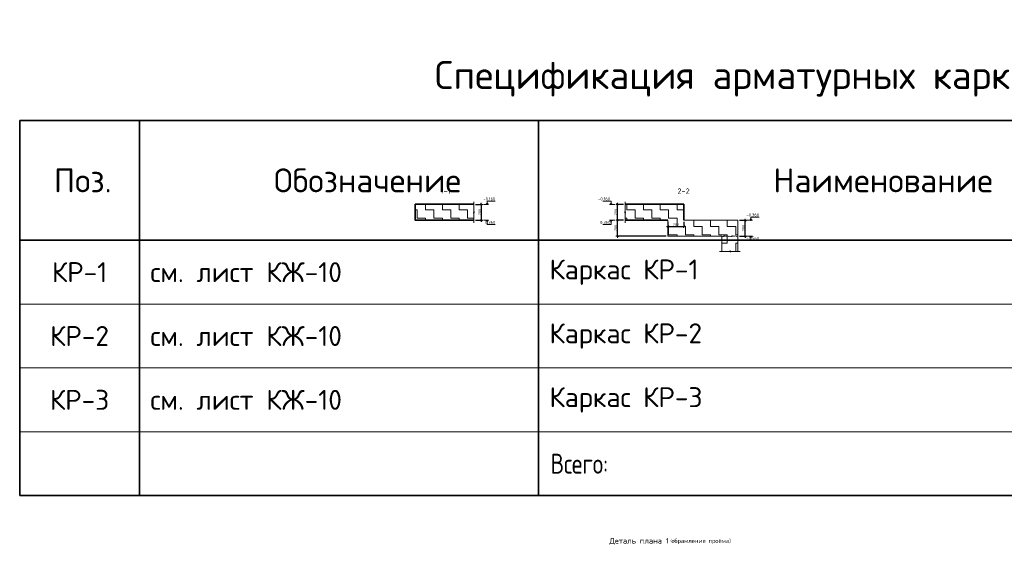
# Model space of a CAD drawing. Header units: metres. Extents: x -38 to 85, y -15 to 19.
# Tile 86 of 93: x 66.31 to 78.65, y 8.76 to 15.4. Entities that reach past the tile are written whole.
import ezdxf

# ---------------------------------------------------------------- set-up
doc = ezdxf.new("R2010")
doc.units = ezdxf.units.M
doc.header["$PDMODE"] = 65
for name, color, linetype, lineweight in [('XR$4$ВК__отв в полу 1-2 эт', 220, 'Continuous', 25), ('XR$4$Размерная линия_ общее', 7, 'Continuous', 13), ('XR$4$Текст_ общее_1', 7, 'Continuous', 13)]:
    doc.layers.add(name, color=color, linetype=linetype, lineweight=lineweight)
doc.styles.add('ISOCPEUR', font='txt')
doc.dimstyles.new('DIMSTYLE_7', dxfattribs={"dimtxt": 0.033, "dimasz": 0.0375, "dimexe": 0, "dimexo": 0, "dimgap": 0.0165, "dimtad": 2, "dimdec": 0, "dimlfac": 1000, "dimrnd": 1, "dimzin": 12, "dimdsep": 46, "dimtxsty": 'ISOCPEUR', "dimblk1": 'ALL_ML_STRICH', "dimblk2": 'ALL_ML_STRICH', "dimsah": 1, "dimcen": 0, "dimclrd": 7, "dimclre": 256, "dimclrt": 7, "dimadec": 0, "dimazin": 0, "dimtfac": 1, "dimtdec": 0, "dimtix": 1, "dimtmove": 2, "dimatfit": 3, "dimfxl": 0, "dimtzin": 0, "dimlwd": 0, "dimlwe": -3, "dimarcsym": 0})
pattern_1 = [(0, (0.21, 0.21), (0.105, 0.105), [0.105, -0.105]), (90, (0.21, 0.21), (-0.105, 0.105), [0.105, -0.105])]

# ---------------------------------------------------------------- blocks, each defined once
blk = doc.blocks.new('ЭЛЕМЕНТ_УЗОРА_1')
at = {"color": 7, "linetype": 'Continuous', "lineweight": 13, "transparency": 33554687}
blk.add_line((72.005, 12.857), (72.005, 12.857), dxfattribs=at)
blk.add_lwpolyline([(72.005, 13.117), (72.005, 12.99), (72.015, 12.987), (71.995, 12.982), (72.005, 12.977), (72.005, 12.857)], dxfattribs=at)
blk = doc.blocks.new('ЭЛЕМЕНТ_УЗОРА_2')
at = {"color": 7, "linetype": 'Continuous', "lineweight": 13, "transparency": 33554687}
blk.add_line((73.899, 12.857), (73.899, 12.857), dxfattribs=at)
blk.add_lwpolyline([(73.899, 13.117), (73.899, 12.99), (73.889, 12.987), (73.909, 12.982), (73.899, 12.977), (73.899, 12.857)], dxfattribs=at)
blk = doc.blocks.new('ЭЛЕМЕНТ_УЗОРА_3')
at = {"color": 7, "linetype": 'Continuous', "lineweight": 13, "transparency": 33554687}
blk.add_line((75.343, 12.497), (75.343, 12.497), dxfattribs=at)
blk.add_lwpolyline([(75.083, 12.497), (75.21, 12.497), (75.214, 12.507), (75.219, 12.487), (75.223, 12.497), (75.343, 12.497)], dxfattribs=at)
blk = doc.blocks.new('ЭЛЕМЕНТ_УЗОРА_4')
at = {"color": 7, "linetype": 'Continuous', "lineweight": 13, "transparency": 33554687}
blk.add_line((75.313, 12.687), (75.313, 12.687), dxfattribs=at)
for points in [[(75.113, 12.687), (75.123, 12.684), (75.127, 12.686), (75.133, 12.69), (75.143, 12.69), (75.149, 12.691), (75.158, 12.688), (75.17, 12.688), (75.179, 12.691), (75.189, 12.689), (75.198, 12.685), (75.213, 12.687)], [(75.213, 12.687), (75.223, 12.684), (75.227, 12.686), (75.233, 12.69), (75.243, 12.69), (75.249, 12.691), (75.258, 12.688), (75.27, 12.688), (75.279, 12.691), (75.289, 12.689), (75.298, 12.685), (75.313, 12.687)]]:
    blk.add_lwpolyline(points, dxfattribs=at)
blk = doc.blocks.new('ALL_ML_STRICH')
at = {"color": 0, "linetype": 'ByBlock', "lineweight": -2}
for p, q in [((-1, 0), (0.5, 0)), ((-0.3, -0.3), (0.3, 0.3)), ((0, -0.5), (0, 0.5))]:
    blk.add_line(p, q, dxfattribs=at)
blk = doc.blocks.new('*D80')
at = {"layer": 'DEFPOINTS', "color": 7, "linetype": 'Continuous', "lineweight": 13, "transparency": 33554687}
for p in [(73.899, 12.887), (73.803, 12.687), (74.435, 12.687)]:
    blk.add_point(p, dxfattribs=at)
at = {"layer": 'XR$4$Размерная линия_ общее', "color": 253, "linetype": 'Continuous', "lineweight": -2, "true_color": 0xa0a0a0, "transparency": 33554687}
for p, q in [((73.879, 12.887), (73.803, 12.887)), ((74.415, 12.687), (73.803, 12.687))]:
    blk.add_line(p, q, dxfattribs=at)
at = {"layer": 'XR$4$Размерная линия_ общее', "color": 7, "linetype": 'Continuous', "lineweight": -2, "transparency": 33554687}
blk.add_line((73.803, 12.687), (73.803, 12.887), dxfattribs=at)
at = {"layer": 'XR$4$Размерная линия_ общее', "color": 7, "linetype": 'Continuous', "lineweight": 13, "transparency": 33554687, "xscale": 0.0375, "yscale": 0.0375, "zscale": 0.0375}
for p, rotation in [((73.803, 12.887), 90), ((73.803, 12.687), 270)]:
    blk.add_blockref('ALL_ML_STRICH', p, dxfattribs=dict(at, rotation=rotation))
at = {"layer": 'XR$4$Размерная линия_ общее', "color": 7, "linetype": 'Continuous', "lineweight": 13, "transparency": 33554687, "insert": (73.779, 12.789), "char_height": 0.033, "width": 0.099, "attachment_point": 5, "rotation": 90, "style": 'ISOCPEUR'}
blk.add_mtext('\\A1;{200}', dxfattribs=at)
blk = doc.blocks.new('*D81')
at = {"layer": 'DEFPOINTS', "color": 7, "linetype": 'Continuous', "lineweight": 13, "transparency": 33554687}
for p in [(73.899, 13.087), (73.803, 12.887), (73.899, 12.887)]:
    blk.add_point(p, dxfattribs=at)
at = {"layer": 'XR$4$Размерная линия_ общее', "color": 253, "linetype": 'Continuous', "lineweight": -2, "true_color": 0xa0a0a0, "transparency": 33554687}
for p, q in [((73.879, 13.087), (73.803, 13.087)), ((73.879, 12.887), (73.803, 12.887))]:
    blk.add_line(p, q, dxfattribs=at)
at = {"layer": 'XR$4$Размерная линия_ общее', "color": 7, "linetype": 'Continuous', "lineweight": -2, "transparency": 33554687}
blk.add_line((73.803, 12.887), (73.803, 13.087), dxfattribs=at)
at = {"layer": 'XR$4$Размерная линия_ общее', "color": 7, "linetype": 'Continuous', "lineweight": 13, "transparency": 33554687, "xscale": 0.0375, "yscale": 0.0375, "zscale": 0.0375}
for p, rotation in [((73.803, 13.087), 90), ((73.803, 12.887), 270)]:
    blk.add_blockref('ALL_ML_STRICH', p, dxfattribs=dict(at, rotation=rotation))
at = {"layer": 'XR$4$Размерная линия_ общее', "color": 7, "linetype": 'Continuous', "lineweight": 13, "transparency": 33554687, "insert": (73.779, 12.989), "char_height": 0.033, "width": 0.099, "attachment_point": 5, "rotation": 90, "style": 'ISOCPEUR'}
blk.add_mtext('\\A1;{200}', dxfattribs=at)
blk = doc.blocks.new('*D82')
at = {"layer": 'DEFPOINTS', "color": 7, "linetype": 'Continuous', "lineweight": 13, "transparency": 33554687}
for p in [(75.313, 12.887), (75.313, 12.687), (75.405, 12.687)]:
    blk.add_point(p, dxfattribs=at)
at = {"layer": 'XR$4$Размерная линия_ общее', "color": 253, "linetype": 'Continuous', "lineweight": -2, "true_color": 0xa0a0a0, "transparency": 33554687}
for p, q in [((75.333, 12.887), (75.405, 12.887)), ((75.333, 12.687), (75.405, 12.687))]:
    blk.add_line(p, q, dxfattribs=at)
at = {"layer": 'XR$4$Размерная линия_ общее', "color": 7, "linetype": 'Continuous', "lineweight": -2, "transparency": 33554687}
blk.add_line((75.405, 12.687), (75.405, 12.887), dxfattribs=at)
at = {"layer": 'XR$4$Размерная линия_ общее', "color": 7, "linetype": 'Continuous', "lineweight": 13, "transparency": 33554687, "xscale": 0.0375, "yscale": 0.0375, "zscale": 0.0375}
for p, rotation in [((75.405, 12.887), 90), ((75.405, 12.687), 270)]:
    blk.add_blockref('ALL_ML_STRICH', p, dxfattribs=dict(at, rotation=rotation))
at = {"layer": 'XR$4$Размерная линия_ общее', "color": 7, "linetype": 'Continuous', "lineweight": 13, "transparency": 33554687, "insert": (75.381, 12.789), "char_height": 0.033, "width": 0.099, "attachment_point": 5, "rotation": 90, "style": 'ISOCPEUR'}
blk.add_mtext('\\A1;{200}', dxfattribs=at)
blk = doc.blocks.new('*D83')
at = {"layer": 'DEFPOINTS', "color": 7, "linetype": 'Continuous', "lineweight": 13, "transparency": 33554687}
for p in [(74.435, 12.887), (74.635, 12.887), (74.435, 12.811)]:
    blk.add_point(p, dxfattribs=at)
at = {"layer": 'XR$4$Размерная линия_ общее', "color": 253, "linetype": 'Continuous', "lineweight": -2, "true_color": 0xa0a0a0, "transparency": 33554687}
for p, q in [((74.435, 12.867), (74.435, 12.811)), ((74.635, 12.867), (74.635, 12.811))]:
    blk.add_line(p, q, dxfattribs=at)
at = {"layer": 'XR$4$Размерная линия_ общее', "color": 7, "linetype": 'Continuous', "lineweight": -2, "transparency": 33554687}
blk.add_line((74.435, 12.811), (74.635, 12.811), dxfattribs=at)
at = {"layer": 'XR$4$Размерная линия_ общее', "color": 7, "linetype": 'Continuous', "lineweight": 13, "transparency": 33554687, "xscale": 0.0375, "yscale": 0.0375, "zscale": 0.0375, "rotation": 180}
blk.add_blockref('ALL_ML_STRICH', (74.435, 12.811), dxfattribs=at)
at = {"layer": 'XR$4$Размерная линия_ общее', "color": 7, "linetype": 'Continuous', "lineweight": 13, "transparency": 33554687, "xscale": 0.0375, "yscale": 0.0375, "zscale": 0.0375}
blk.add_blockref('ALL_ML_STRICH', (74.635, 12.811), dxfattribs=at)
at = {"layer": 'XR$4$Размерная линия_ общее', "color": 7, "linetype": 'Continuous', "lineweight": 13, "transparency": 33554687, "insert": (74.537, 12.835), "char_height": 0.033, "width": 0.099, "attachment_point": 5, "style": 'ISOCPEUR'}
blk.add_mtext('\\A1;{200}', dxfattribs=at)
blk = doc.blocks.new('*D113')
at = {"layer": 'DEFPOINTS', "color": 7, "linetype": 'Continuous', "lineweight": 13, "transparency": 33554687}
for p in [(72.005, 13.087), (72.098, 13.087), (72.005, 12.887)]:
    blk.add_point(p, dxfattribs=at)
at = {"layer": 'XR$4$Размерная линия_ общее', "color": 253, "linetype": 'Continuous', "lineweight": -2, "true_color": 0xa0a0a0, "transparency": 33554687}
for p, q in [((72.025, 13.087), (72.098, 13.087)), ((72.025, 12.887), (72.098, 12.887))]:
    blk.add_line(p, q, dxfattribs=at)
at = {"layer": 'XR$4$Размерная линия_ общее', "color": 7, "linetype": 'Continuous', "lineweight": -2, "transparency": 33554687}
blk.add_line((72.098, 13.087), (72.098, 12.887), dxfattribs=at)
at = {"layer": 'XR$4$Размерная линия_ общее', "color": 7, "linetype": 'Continuous', "lineweight": 13, "transparency": 33554687, "xscale": 0.0375, "yscale": 0.0375, "zscale": 0.0375}
for p, rotation in [((72.098, 13.087), 90), ((72.098, 12.887), 270)]:
    blk.add_blockref('ALL_ML_STRICH', p, dxfattribs=dict(at, rotation=rotation))
at = {"layer": 'XR$4$Размерная линия_ общее', "color": 7, "linetype": 'Continuous', "lineweight": 13, "transparency": 33554687, "insert": (72.076, 12.989), "char_height": 0.033, "width": 0.099, "attachment_point": 5, "rotation": 90, "style": 'ISOCPEUR'}
blk.add_mtext('\\A1;{200}', dxfattribs=at)
blk = doc.blocks.new('СЛОЖНЫЙ_ОБЪЕКТ_17')
at = {"color": 7, "linetype": 'Continuous', "lineweight": 13, "transparency": 33554687}
blk.add_line((72.19, 13.087), (72.124, 13.087), dxfattribs=at)
at = {"color": 7, "linetype": 'Continuous', "lineweight": 35, "transparency": 33554687}
blk.add_lwpolyline([(72.158, 13.099), (72.17, 13.087), (72.183, 13.099)], dxfattribs=at)
at = {"color": 7, "linetype": 'Continuous', "lineweight": 13, "transparency": 33554687}
blk.add_lwpolyline([(72.17, 13.087), (72.17, 13.127), (72.273, 13.127)], dxfattribs=at)
blk = doc.blocks.new('СЛОЖНЫЙ_ОБЪЕКТ_18')
at = {"color": 7, "linetype": 'Continuous', "lineweight": 13, "transparency": 33554687}
blk.add_line((72.19, 12.887), (72.124, 12.887), dxfattribs=at)
at = {"color": 7, "linetype": 'Continuous', "lineweight": 35, "transparency": 33554687}
blk.add_lwpolyline([(72.158, 12.875), (72.17, 12.887), (72.183, 12.875)], dxfattribs=at)
at = {"color": 7, "linetype": 'Continuous', "lineweight": 13, "transparency": 33554687}
blk.add_lwpolyline([(72.17, 12.887), (72.17, 12.833), (72.273, 12.833)], dxfattribs=at)
blk = doc.blocks.new('СЛОЖНЫЙ_ОБЪЕКТ_19')
at = {"color": 7, "linetype": 'Continuous', "lineweight": 13, "transparency": 33554687}
blk.add_line((75.495, 12.887), (75.429, 12.887), dxfattribs=at)
at = {"color": 7, "linetype": 'Continuous', "lineweight": 35, "transparency": 33554687}
blk.add_lwpolyline([(75.463, 12.899), (75.475, 12.887), (75.488, 12.899)], dxfattribs=at)
at = {"color": 7, "linetype": 'Continuous', "lineweight": 13, "transparency": 33554687}
blk.add_lwpolyline([(75.475, 12.887), (75.475, 12.927), (75.578, 12.927)], dxfattribs=at)
blk = doc.blocks.new('СЛОЖНЫЙ_ОБЪЕКТ_20')
at = {"color": 7, "linetype": 'Continuous', "lineweight": 13, "transparency": 33554687}
blk.add_line((75.495, 12.687), (75.429, 12.687), dxfattribs=at)
at = {"color": 7, "linetype": 'Continuous', "lineweight": 35, "transparency": 33554687}
blk.add_lwpolyline([(75.463, 12.675), (75.475, 12.687), (75.488, 12.675)], dxfattribs=at)
at = {"color": 7, "linetype": 'Continuous', "lineweight": 13, "transparency": 33554687}
blk.add_lwpolyline([(75.475, 12.687), (75.475, 12.633), (75.578, 12.633)], dxfattribs=at)
blk = doc.blocks.new('СЛОЖНЫЙ_ОБЪЕКТ_21')
at = {"color": 7, "linetype": 'Continuous', "lineweight": 13, "transparency": 33554687}
blk.add_line((73.703, 13.087), (73.77, 13.087), dxfattribs=at)
blk.add_lwpolyline([(73.723, 13.087), (73.723, 13.127), (73.621, 13.127)], dxfattribs=at)
at = {"color": 7, "linetype": 'Continuous', "lineweight": 35, "transparency": 33554687}
blk.add_lwpolyline([(73.735, 13.099), (73.723, 13.087), (73.711, 13.099)], dxfattribs=at)
blk = doc.blocks.new('СЛОЖНЫЙ_ОБЪЕКТ_22')
at = {"color": 7, "linetype": 'Continuous', "lineweight": 13, "transparency": 33554687}
blk.add_line((73.703, 12.887), (73.77, 12.887), dxfattribs=at)
blk.add_lwpolyline([(73.723, 12.887), (73.723, 12.833), (73.621, 12.833)], dxfattribs=at)
at = {"color": 7, "linetype": 'Continuous', "lineweight": 35, "transparency": 33554687}
blk.add_lwpolyline([(73.735, 12.875), (73.723, 12.887), (73.711, 12.875)], dxfattribs=at)

msp = doc.modelspace()

# ---------------------------------------------------------------- hatches: boundary and pattern name
at = {"linetype": 'Continuous', "lineweight": 13, "transparency": 33554687}
h = msp.add_hatch(dxfattribs=at)
h.set_pattern_fill('____', scale=0.105, style=0, pattern_type=2)
h.set_pattern_definition(pattern_1)
h.paths.add_polyline_path([(71.2696, 13.0873), (71.2696, 12.8873), (72.0051, 12.8873), (72.0051, 13.0873)], flags=0)
h = msp.add_hatch(dxfattribs=at)
h.set_pattern_fill('____', scale=0.105, style=0, pattern_type=2)
h.set_pattern_definition(pattern_1)
h.paths.add_polyline_path([(74.435, 12.6873), (75.313, 12.6873), (75.313, 12.8873), (74.635, 12.8873), (74.635, 13.0873), (73.8995, 13.0873), (73.8995, 12.8873), (74.435, 12.8873)], flags=0)
h = msp.add_hatch(dxfattribs=at)
h.set_pattern_fill('____', color=254, scale=0.105, angle=90, style=0, pattern_type=2)
h.set_pattern_definition([(90, (-0.21, 0.21), (-0.105, 0.105), [0.105, -0.105]), (180, (-0.21, 0.21), (-0.105, -0.105), [0.105, -0.105])])
h.paths.add_polyline_path([(75.113, 12.4969), (75.313, 12.4969), (75.313, 12.6873), (75.113, 12.6873)], flags=0)

# ---------------------------------------------------------------- linework, layer by layer
at = {"color": 7, "linetype": 'Continuous', "lineweight": 35, "transparency": 33554687}
for p, q in [((84.8146, 14.1371), (66.3146, 14.1371)), ((66.3146, 14.1371), (66.3146, 12.6371)), ((67.8146, 14.1371), (67.8146, 12.6371)), ((72.8146, 14.1371), (72.8146, 12.6371)), ((74.435, 12.8873), (73.8995, 12.8873)), ((84.8146, 12.6371), (66.3146, 12.6371)), ((66.3146, 12.6371), (66.3146, 11.8371)), ((67.8146, 12.6371), (67.8146, 11.8371)), ((72.8146, 12.6371), (72.8146, 11.8371)), ((66.3146, 11.8371), (66.3146, 11.0371)), ((67.8146, 11.8371), (67.8146, 11.0371)), ((72.8146, 11.8371), (72.8146, 11.0371)), ((66.3146, 11.0371), (66.3146, 10.2371)), ((67.8146, 11.0371), (67.8146, 10.2371)), ((72.8146, 11.0371), (72.8146, 10.2371)), ((66.3146, 10.2371), (66.3146, 9.4371)), ((67.8146, 10.2371), (67.8146, 9.4371)), ((72.8146, 10.2371), (72.8146, 9.4371)), ((66.3146, 9.4371), (84.8146, 9.4371))]:
    msp.add_line(p, q, dxfattribs=at)
at = {"color": 7, "linetype": 'Continuous', "lineweight": 13, "transparency": 33554687}
for p, q in [((66.3146, 12.6371), (84.8146, 12.6371)), ((66.3146, 11.8371), (84.8146, 11.8371)), ((66.3146, 11.0371), (84.8146, 11.0371)), ((66.3146, 10.2371), (84.8146, 10.2371))]:
    msp.add_line(p, q, dxfattribs=at)
at = {"color": 7, "linetype": 'Continuous', "lineweight": 35, "transparency": 33554687}
for points in [[(72.0051, 13.0873), (71.2696, 13.0873), (71.2696, 12.8873), (72.0051, 12.8873)], [(73.8995, 13.0873), (74.635, 13.0873), (74.635, 12.8873)]]:
    msp.add_lwpolyline(points, dxfattribs=at)
at = {"layer": 'XR$4$ВК__отв в полу 1-2 эт', "color": 7, "linetype": 'Continuous', "lineweight": 13, "transparency": 33554687}
for p, q in [((75.313, 12.8873), (74.635, 12.8873)), ((75.313, 12.6873), (75.313, 12.8873)), ((75.113, 12.6873), (75.113, 12.4969)), ((75.313, 12.4969), (75.313, 12.6873))]:
    msp.add_line(p, q, dxfattribs=at)
msp.add_lwpolyline([(74.435, 12.8873), (74.435, 12.6873), (75.113, 12.6873)], dxfattribs=at)

# ---------------------------------------------------------------- block references
at = {"color": 7, "linetype": 'Continuous', "lineweight": 13, "transparency": 33554687}
for name in ['ЭЛЕМЕНТ_УЗОРА_1', 'ЭЛЕМЕНТ_УЗОРА_2', 'ЭЛЕМЕНТ_УЗОРА_4', 'ЭЛЕМЕНТ_УЗОРА_3']:
    msp.add_blockref(name, (0, 0), dxfattribs=at)
at = {"color": 7, "linetype": 'Continuous', "lineweight": 35, "transparency": 33554687}
for name in ['СЛОЖНЫЙ_ОБЪЕКТ_17', 'СЛОЖНЫЙ_ОБЪЕКТ_21', 'СЛОЖНЫЙ_ОБЪЕКТ_18', 'СЛОЖНЫЙ_ОБЪЕКТ_22', 'СЛОЖНЫЙ_ОБЪЕКТ_19', 'СЛОЖНЫЙ_ОБЪЕКТ_20']:
    msp.add_blockref(name, (0, 0), dxfattribs=at)

# ---------------------------------------------------------------- texts
at = {"color": 7, "linetype": 'Continuous', "lineweight": 35, "transparency": 33554687, "style": 'ISOCPEUR'}
for s, insert, char_height, width, attachment_point in [('\\A1;{\\fISOCPEUR|i0|b0;\\H0.350000;\\W1.000000;\\C7;Спецификация арматурных каркасов}\\P', (75.5646, 14.4371), 0.35, 8.363517, 8), ('\\A1;{\\fISOCPEUR|i0|b0;\\H0.300000;\\W1.000000;\\C7;Обозначение}\\P', (70.6723, 13.3871), 0.3, 2.501273, 5), ('\\A1;{\\fISOCPEUR|i0|b0;\\H0.300000;\\W1.000000;\\C7;Поз.}\\P', (67.105, 13.3871), 0.3, 0.873679, 5), ('\\A1;{\\fISOCPEUR|i0|b0;\\H0.300000;\\W1.000000;\\C7;Наименование}\\P', (77.132, 13.3871), 0.3, 2.786667, 5), ('\\A1;{\\fISOCPEUR|i0|b0;\\H0.250000;\\W0.800000;\\C7;Всего:}\\P', (73.3268, 9.8371), 0.25, 0.855, 5)]:
    msp.add_mtext(s, dxfattribs=dict(at, insert=insert, char_height=char_height, width=width, attachment_point=attachment_point))
at = {"color": 7, "linetype": 'Continuous', "lineweight": 50, "transparency": 33554687, "char_height": 0.0675, "attachment_point": 5, "style": 'ISOCPEUR'}
for s, insert, width in [('\\A1;{\\fISOCPEUR|i0|b0;\\H0.067500;\\W1.000000;\\C7;1-1}\\P', (71.6518, 13.2527), 0.139696), ('\\A1;{\\fISOCPEUR|i0|b0;\\H0.067500;\\W1.000000;\\C7;2-2}\\P', (74.6318, 13.2527), 0.172565)]:
    msp.add_mtext(s, dxfattribs=dict(at, insert=insert, width=width))
at = {"color": 7, "linetype": 'Continuous', "lineweight": 13, "transparency": 33554687, "style": 'ISOCPEUR'}
for s, insert, char_height, width, attachment_point in [('\\A1;{\\fISOCPEUR|i0|b0;\\H0.037500;\\W1.000000;\\C7;-0.160}\\P', (72.2728, 13.1365), 0.0375, 0.151875, 9), ('\\A1;{\\fISOCPEUR|i0|b0;\\H0.037500;\\W1.000000;\\C7;-0.160}\\P', (73.7107, 13.1365), 0.0375, 0.151875, 9), ('\\A1;{\\fISOCPEUR|i0|b0;\\H0.037500;\\W1.000000;\\C7;-0.360}\\P', (75.5777, 12.9365), 0.0375, 0.160312, 9), ('\\A1;{\\fISOCPEUR|i0|b0;\\H0.037500;\\W1.000000;\\C7;-0.360}\\P', (72.2728, 12.8425), 0.0375, 0.160312, 9), ('\\A1;{\\fISOCPEUR|i0|b0;\\H0.037500;\\W1.000000;\\C7;-0.360}\\P', (73.7157, 12.8425), 0.0375, 0.160312, 9), ('\\A1;{\\fISOCPEUR|i0|b0;\\H0.037500;\\W1.000000;\\C7;-0.560}\\P', (75.5777, 12.6425), 0.0375, 0.160312, 9), ('\\A1;{\\fISOCPEUR|i0|b0;\\H0.250000;\\W1.000000;\\C7;КР-1}\\P', (67.0646, 12.2371), 0.25, 0.809375, 5), ('\\A1;{\\fISOCPEUR|i0|b0;\\H0.250000;\\W1.000000;\\C7;см. лист КЖ-10}\\P', (67.9515, 12.2371), 0.25, 2.494949, 4), ('\\A1;{\\fISOCPEUR|i0|b0;\\H0.250000;\\W1.000000;\\C7;Каркас КР-1}\\P', (72.9515, 12.2371), 0.25, 2.068902, 4), ('\\A1;{\\fISOCPEUR|i0|b0;\\H0.250000;\\W1.000000;\\C7;КР-2}\\P', (67.0646, 11.4371), 0.25, 0.867188, 5), ('\\A1;{\\fISOCPEUR|i0|b0;\\H0.250000;\\W1.000000;\\C7;см. лист КЖ-10}\\P', (67.9515, 11.4371), 0.25, 2.494949, 4), ('\\A1;{\\fISOCPEUR|i0|b0;\\H0.250000;\\W1.000000;\\C7;Каркас КР-2}\\P', (72.9515, 11.4371), 0.25, 2.121951, 4), ('\\A1;{\\fISOCPEUR|i0|b0;\\H0.250000;\\W1.000000;\\C7;КР-3}\\P', (67.0646, 10.6371), 0.25, 0.867188, 5), ('\\A1;{\\fISOCPEUR|i0|b0;\\H0.250000;\\W1.000000;\\C7;см. лист КЖ-10}\\P', (67.9515, 10.6371), 0.25, 2.494949, 4), ('\\A1;{\\fISOCPEUR|i0|b0;\\H0.250000;\\W1.000000;\\C7;Каркас КР-3}\\P', (72.9515, 10.6371), 0.25, 2.121951, 4)]:
    msp.add_mtext(s, dxfattribs=dict(at, insert=insert, char_height=char_height, width=width, attachment_point=attachment_point))
at = {"layer": 'XR$4$Текст_ общее_1', "color": 7, "linetype": 'Continuous', "lineweight": 13, "transparency": 33554687, "insert": (74.4643, 8.8638), "char_height": 0.0675, "width": 1.405568, "attachment_point": 5, "style": 'ISOCPEUR'}
msp.add_mtext('\\A1;{\\fISOCPEUR|i0|b0;\\H0.067500;\\W1.000000;\\C7;Деталь плана 1\\H0.030000; (\\H0.052500;обрамление проёма)}\\P', dxfattribs=at)

# ---------------------------------------------------------------- dimensions: what is measured, and where the dimension line sits
at = {"layer": 'XR$4$Размерная линия_ общее', "color": 7, "linetype": 'Continuous', "lineweight": 13, "transparency": 33554687}
for base, p1, p2, angle, picture, middle in [((72.0975, 12.8873), (72.0251, 13.0873), (72.0251, 12.8873), 270, '*D113', (72.076, 12.9889)), ((73.803, 13.0873), (73.8795, 12.8873), (73.8795, 13.0873), 90, '*D81', (73.779, 12.9889)), ((73.803, 12.8873), (74.415, 12.6873), (73.8795, 12.8873), 90, '*D80', (73.779, 12.7889)), ((75.4054, 12.8873), (75.333, 12.6873), (75.333, 12.8873), 90, '*D82', (75.3814, 12.7889))]:
    dim = msp.add_linear_dim(base=base, p1=p1, p2=p2, angle=angle, dimstyle='DIMSTYLE_7', override={"dimpost": '<>', "dimclrd": 7, "dimclre": 253, "dimclrt": 7, "dimlwd": 0, "dimlwe": 65533}, dxfattribs=at)
    dim.commit()
    dim.dimension.update_dxf_attribs({"geometry": picture, "text_midpoint": middle, "dimtype": 160})
dim = msp.add_linear_dim(base=(74.635, 12.8105), p1=(74.435, 12.8673), p2=(74.635, 12.8673), dimstyle='DIMSTYLE_7', override={"dimpost": '<>', "dimclrd": 7, "dimclre": 253, "dimclrt": 7, "dimlwd": 0, "dimlwe": 65533}, dxfattribs=at)
dim.commit()
dim.dimension.update_dxf_attribs({"geometry": '*D83', "text_midpoint": (74.5366, 12.8345), "dimtype": 160})

doc.saveas('drawing.dxf')
